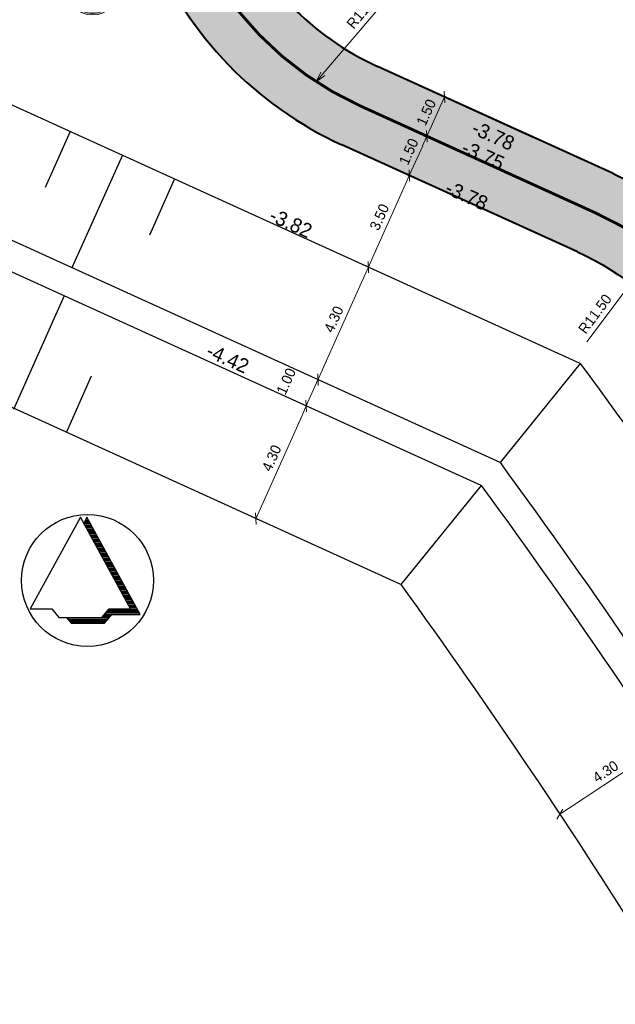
# Model space of a CAD drawing. Header units: metres. Extents: x 148316 to 148653, y 486436 to 486744.
# Tile 9 of 110: x 148439 to 148460, y 486497 to 486532. Entities that reach past the tile are written whole.
import ezdxf

# ---------------------------------------------------------------- set-up
doc = ezdxf.new("R2010")
doc.units = ezdxf.units.M
doc.header["$MEASUREMENT"] = 0
doc.linetypes.add('0.30-2.70 (0.10)', pattern=[3, 0.3, -2.7])
doc.linetypes.add('assen', pattern=[2.5, 2, -0.5])
doc.layers.get('Defpoints').update_dxf_attribs({"color": 253, "lineweight": 13})
for name, color, linetype, lineweight in [('BWR-alg-assenplan', 92, 'assen', 30), ('BWR-nieuw-belijning-030-270 streep dik 100', 51, '0.30-2.70 (0.10)', 0), ('N-WE-VW-VERKEERSTEKEN_BORD_G-S-100', 7, 'Continuous', 30), ('WVB-alg-noordpijl', 7, 'Continuous', 30), ('WVB-dim-terr-maatvoering 018', 7, 'Continuous', 13), ('WVB-pen-dik 025', 1, 'Continuous', 30), ('WVB-pen-dik 035', 1, 'Continuous', 40), ('WVB-raster-20%', 254, 'Continuous', 30), ('WVB-tekst-dik 025', 1, 'Continuous', 30)]:
    doc.layers.add(name, color=color, linetype=linetype, lineweight=lineweight)
doc.styles.add('1 200   0.18', font='WORKING.shx', dxfattribs={"height": 0.36})
doc.styles.add('1 200   0.25', font='WORKING.shx', dxfattribs={"height": 0.5})
doc.dimstyles.new('Note 1 200', dxfattribs={"dimtxt": 0.36, "dimasz": 0.36, "dimexe": 0.18, "dimexo": 0.0625, "dimgap": 0.18, "dimtad": 1, "dimzin": 0, "dimdsep": 46, "dimtxsty": '1 200   0.18', "dimblk": 'TerminatorOpen_0.5', "dimcen": 0, "dimclrd": 256, "dimclre": 256, "dimclrt": 1, "dimazin": 0, "dimtfac": 1, "dimtdec": 0, "dimtmove": 1, "dimatfit": 1, "dimldrblk": 'TerminatorOpen_0.5', "dimfxl": 0.18, "dimfxlon": 1, "dimfrac": 2, "dimtolj": 1, "dimtzin": 0, "dimlwd": -1, "dimlwe": -1, "dimarcsym": 0})
doc.dimstyles.new('TER 1 200', dxfattribs={"dimtxt": 0.36, "dimasz": 0.36, "dimexe": 0.18, "dimexo": 0.0625, "dimgap": 0.18, "dimtad": 1, "dimzin": 0, "dimdsep": 46, "dimtxsty": '1 200   0.18', "dimblk": 'TerminatorOpen_0.5', "dimcen": 0, "dimse1": 1, "dimse2": 1, "dimclrd": 256, "dimclre": 256, "dimclrt": 7, "dimazin": 0, "dimtfac": 1, "dimtdec": 0, "dimtmove": 1, "dimatfit": 1, "dimldrblk": 'TerminatorOpen_0.5', "dimfxl": 0.18, "dimfxlon": 1, "dimfrac": 2, "dimtolj": 1, "dimtzin": 0, "dimlwd": -1, "dimlwe": -1, "dimarcsym": 0})

# ---------------------------------------------------------------- blocks, each defined once
blk = doc.blocks.new('N-SVW-VERKEERSTEKEN_BORD_G11-SO_1')
at = {"linetype": 'Continuous', "true_color": 0x007dc8}
h = blk.add_hatch(color=152, dxfattribs=at)
edge = h.paths.add_edge_path()
edge.add_arc((0, 0), 33.5, 0, 360)
h.paths.add_polyline_path([(6.2, -6.2), (1.2, -6.2), (-11.4, 7.7), (-12.5, 4.5, -0.427471), (-7.8, -10.1, -0.4733), (-23.8, -13.2, -0.794265), (-14.5, 5.3), (-10.8, 16.1, -0.334348), (-7.2, 18.8), (-4, 18.8), (-4, 16.6), (-6.8, 16.6, 0.345861), (-8.5, 15.5), (-9.8, 12.2), (8.5, 12.2), (9.5, 14.4), (6.4, 14.4, -1), (6.4, 16.6), (14.5, 16.6), (14.5, 14.4), (11.9, 14.4), (10.2, 10.5), (13.1, 4.8, -0.318009), (25, 1.7, -0.476174), (21.9, -14.4, -0.529348)], flags=16)
for points in [[(33.6, 11.5), (35.5, 12.2, 0.577878), (-28.3, 24.6), (-26.8, 23.3, -0.577878)], [(-26.8, 23.3), (-28.3, 24.6, 0.180494), (-37.5, 0, 0.414214), (0, -37.5), (0, -35.5, -0.414214), (-35.5, 0, -0.180494)], [(-13.3, 2.4), (-16, -5.4, -1.053204), (-18.1, -4.7), (-15.3, 3.1, 0.479903), (-25.4, -5, 0.632638), (-11.7, -11.5, 0.542254)], [(1.5, -3.2), (-10.4, 10), (7.5, 10)], [(37.5, 0, 0.083022), (35.5, 12.2), (33.6, 11.5, -0.083022), (35.5, 0, -0.414214), (0, -35.5), (0, -37.5, 0.414214)], [(11.1, 3.9), (9, 8), (3.5, -3.9), (6.2, -3.9, -0.234167)], [(25.1, -6.3, 0.564261), (14.1, 2.8), (17.9, -4.6, -0.566151), (17, -6.2), (8.5, -6.2, 0.350134), (16, -13.4, 0.396488)], [(12.2, 1.8, 0.216058), (8.5, -3.9), (15.2, -3.9)]]:
    blk.add_hatch(color=152, dxfattribs=at).paths.add_polyline_path(points)
at = {"linetype": 'Continuous'}
for points in [[(-26.8, 23.3), (-25.3, 21.9, -0.577878), (31.7, 10.9), (33.6, 11.5, 0.577878)], [(33.6, 11.5), (31.7, 10.9, -0.083022), (33.5, 0, -0.414214), (0, -33.5), (0, -35.5, 0.414214), (35.5, 0, 0.083022)]]:
    blk.add_hatch(color=7, dxfattribs=at).paths.add_polyline_path(points)
at = {"linetype": 'Continuous', "extrusion": (0, 0, -1)}
blk.add_hatch(color=7, dxfattribs=at).paths.add_polyline_path([(33.5, 0, 0.180494), (25.3, 21.9), (26.8, 23.3, -0.180494), (35.5, 0, -0.414214), (0, -35.5), (0, -33.5, 0.414214)])
h = blk.add_hatch(color=7, dxfattribs=at)
h.paths.add_polyline_path([(-13.1, 4.8), (-10.2, 10.5), (-11.9, 14.4), (-14.5, 14.4), (-14.5, 16.6), (-6.4, 16.6, -1), (-6.4, 14.4), (-9.5, 14.4), (-8.5, 12.2), (9.8, 12.2), (8.5, 15.5, 0.345861), (6.8, 16.6), (4, 16.6), (4, 18.8), (7.2, 18.8, -0.334348), (10.8, 16.1), (14.5, 5.3, -0.794265), (23.8, -13.2, -0.4733), (7.8, -10.1, -0.427471), (12.5, 4.5), (11.4, 7.7), (-1.2, -6.2), (-6.2, -6.2, -0.529348), (-21.9, -14.4, -0.476174), (-25, 1.7, -0.318009)])
h.paths.add_polyline_path([(-1.5, -3.2), (-7.5, 10), (10.4, 10)], flags=16)
h.paths.add_polyline_path([(13.3, 2.4, 0.542254), (11.7, -11.5, 0.632638), (25.4, -5, 0.479903), (15.3, 3.1), (18.1, -4.7, -1.053204), (16, -5.4)], flags=16)
h.paths.add_polyline_path([(-6.2, -3.9), (-3.5, -3.9), (-9, 8), (-11.1, 3.9, -0.234167)], flags=16)
h.paths.add_polyline_path([(-12.2, 1.8), (-15.2, -3.9), (-8.5, -3.9, 0.216058)], flags=16)
h.paths.add_polyline_path([(-8.5, -6.2), (-17, -6.2, -0.566151), (-17.9, -4.6), (-14.1, 2.8, 0.564261), (-25.1, -6.3, 0.396488), (-16, -13.4, 0.350134)], flags=16)
at = {"color": 152, "lineweight": 0, "true_color": 0x007dc8}
blk.add_circle((0, 0), 37.5, dxfattribs=at)
at = {"color": 7, "lineweight": 0}
for radius in [35.5, 33.5]:
    blk.add_circle((0, 0), radius, dxfattribs=at)
blk.add_3dface([(7.5, 10), (-10.4, 10), (1.5, -3.2)], dxfattribs=at)
blk = doc.blocks.new('TerminatorOpen_0.5')
at = {"color": 0, "linetype": 'ByBlock', "lineweight": -2}
for q in [(-1, 0.25), (-1, 0), (-1, -0.25)]:
    blk.add_line((0, 0), q, dxfattribs=at)
blk = doc.blocks.new('*D77')
at = {"layer": 'Defpoints', "color": 0, "lineweight": 40, "transparency": 16777216}
for p in [(148454.413, 486556.089), (148411.613, 486530.24)]:
    blk.add_point(p, dxfattribs=at)
at = {"layer": 'WVB-dim-terr-maatvoering 018', "transparency": 16777216}
blk.add_line((148451.901, 486554.572), (148454.105, 486555.903), dxfattribs=at)
at = {"layer": 'WVB-dim-terr-maatvoering 018', "transparency": 16777216, "xscale": 0.36, "yscale": 0.36, "zscale": 0.36, "rotation": 31.12999339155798}
blk.add_blockref('TerminatorOpen_0.5', (148454.413, 486556.089), dxfattribs=at)
at = {"layer": 'WVB-dim-terr-maatvoering 018', "color": 7, "transparency": 16777216, "insert": (148452.662, 486555.452), "char_height": 0.36, "attachment_point": 5, "rotation": 31.13, "style": '1 200   0.18'}
blk.add_mtext('\\A1;\\C7;R50.00', dxfattribs=at)
blk = doc.blocks.new('*D80')
at = {"layer": 'Defpoints', "color": 0, "lineweight": 40, "transparency": 16777216}
for p in [(148456.674, 486538.243), (148449.215, 486529.489)]:
    blk.add_point(p, dxfattribs=at)
at = {"layer": 'WVB-dim-terr-maatvoering 018', "transparency": 16777216}
blk.add_line((148451.777, 486532.495), (148449.449, 486529.763), dxfattribs=at)
at = {"layer": 'WVB-dim-terr-maatvoering 018', "transparency": 16777216, "xscale": 0.36, "yscale": 0.36, "zscale": 0.36, "rotation": 229.5679309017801}
blk.add_blockref('TerminatorOpen_0.5', (148449.215, 486529.489), dxfattribs=at)
at = {"layer": 'WVB-dim-terr-maatvoering 018', "color": 7, "transparency": 16777216, "insert": (148450.886, 486532.005), "char_height": 0.36, "attachment_point": 5, "rotation": 49.5679, "style": '1 200   0.18'}
blk.add_mtext('\\A1;\\C7;R11.50', dxfattribs=at)
blk = doc.blocks.new('_Oblique_0.5')
at = {"color": 0, "linetype": 'ByBlock', "lineweight": -2}
for p, q in [((0, 0), (-1, 0)), ((0.5, 0.25), (-0.5, -0.25))]:
    blk.add_line(p, q, dxfattribs=at)
blk = doc.blocks.new('*D94')
at = {"layer": 'Defpoints', "color": 0, "lineweight": 40, "transparency": 16777216}
for p in [(148461.703, 486505.719), (148457.712, 486503.957), (148458.061, 486503.43)]:
    blk.add_point(p, dxfattribs=at)
at = {"layer": 'WVB-dim-terr-maatvoering 018', "transparency": 16777216}
for p, q in [((148461.395, 486506.183), (148461.196, 486506.483)), ((148460.995, 486506.134), (148458.012, 486504.156)), ((148457.811, 486503.807), (148457.612, 486504.107))]:
    blk.add_line(p, q, dxfattribs=at)
at = {"layer": 'WVB-dim-terr-maatvoering 018', "transparency": 16777216, "xscale": 0.36, "yscale": 0.36, "zscale": 0.36}
for p, rotation in [((148461.295, 486506.333), 33.54311262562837), ((148457.712, 486503.957), 213.5431126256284)]:
    blk.add_blockref('_Oblique_0.5', p, dxfattribs=dict(at, rotation=rotation))
at = {"layer": 'WVB-dim-terr-maatvoering 018', "color": 7, "transparency": 16777216, "insert": (148459.305, 486505.445), "char_height": 0.36, "attachment_point": 5, "rotation": 33.5431, "style": '1 200   0.18'}
blk.add_mtext('\\A1;\\C7;4.30', dxfattribs=at)
blk = doc.blocks.new('*D98')
at = {"layer": 'Defpoints', "color": 0, "lineweight": 40, "transparency": 16777216}
for p in [(148461.081, 486523.658), (148454.191, 486514.451)]:
    blk.add_point(p, dxfattribs=at)
at = {"layer": 'WVB-dim-terr-maatvoering 018', "transparency": 16777216}
blk.add_line((148458.656, 486520.418), (148460.865, 486523.37), dxfattribs=at)
at = {"layer": 'WVB-dim-terr-maatvoering 018', "transparency": 16777216, "xscale": 0.36, "yscale": 0.36, "zscale": 0.36, "rotation": 53.19483311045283}
blk.add_blockref('TerminatorOpen_0.5', (148461.081, 486523.658), dxfattribs=at)
at = {"layer": 'WVB-dim-terr-maatvoering 018', "color": 7, "transparency": 16777216, "insert": (148458.938, 486521.396), "char_height": 0.36, "attachment_point": 5, "rotation": 53.1948, "style": '1 200   0.18'}
blk.add_mtext('\\A1;\\C7;R11.50', dxfattribs=at)
blk = doc.blocks.new('*D109')
at = {"layer": 'Defpoints', "color": 0, "lineweight": 40, "transparency": 16777216}
for p in [(148457.964, 486535.559), (148449.912, 486526.661)]:
    blk.add_point(p, dxfattribs=at)
at = {"layer": 'WVB-dim-terr-maatvoering 018', "transparency": 16777216}
blk.add_line((148455.899, 486533.277), (148457.722, 486535.292), dxfattribs=at)
at = {"layer": 'WVB-dim-terr-maatvoering 018', "transparency": 16777216, "xscale": 0.36, "yscale": 0.36, "zscale": 0.36, "rotation": 47.85766795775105}
blk.add_blockref('TerminatorOpen_0.5', (148457.964, 486535.559), dxfattribs=at)
at = {"layer": 'WVB-dim-terr-maatvoering 018', "color": 7, "transparency": 16777216, "insert": (148456.322, 486534.281), "char_height": 0.36, "attachment_point": 5, "rotation": 47.8577, "style": '1 200   0.18'}
blk.add_mtext('\\A1;\\C7;R12.00', dxfattribs=at)
blk = doc.blocks.new('*D124')
at = {"layer": 'Defpoints', "color": 0, "lineweight": 40, "transparency": 16777216}
for p in [(148454.15, 486528.75), (148453.076, 486527.588), (148453.404, 486527.441)]:
    blk.add_point(p, dxfattribs=at)
at = {"layer": 'WVB-dim-terr-maatvoering 018', "transparency": 16777216}
for p, q in [((148453.853, 486528.883), (148453.524, 486529.03)), ((148453.541, 486528.628), (148453.223, 486527.917)), ((148453.24, 486527.515), (148452.912, 486527.662))]:
    blk.add_line(p, q, dxfattribs=at)
at = {"layer": 'WVB-dim-terr-maatvoering 018', "transparency": 16777216, "xscale": 0.36, "yscale": 0.36, "zscale": 0.36}
for p, rotation in [((148453.688, 486528.956), 65.89199318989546), ((148453.076, 486527.588), 245.8919931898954)]:
    blk.add_blockref('_Oblique_0.5', p, dxfattribs=dict(at, rotation=rotation))
at = {"layer": 'WVB-dim-terr-maatvoering 018', "color": 7, "transparency": 16777216, "insert": (148453.054, 486528.419), "char_height": 0.36, "attachment_point": 5, "rotation": 65.892, "style": '1 200   0.18'}
blk.add_mtext('\\A1;\\C7;1.50', dxfattribs=at)
blk = doc.blocks.new('*D119')
at = {"layer": 'Defpoints', "color": 0, "lineweight": 40, "transparency": 16777216}
for p in [(148453.404, 486527.441), (148452.464, 486526.222), (148452.464, 486526.222)]:
    blk.add_point(p, dxfattribs=at)
at = {"layer": 'WVB-dim-terr-maatvoering 018', "transparency": 16777216}
for p, q in [((148453.24, 486527.515), (148452.912, 486527.662)), ((148452.929, 486527.259), (148452.612, 486526.55)), ((148452.464, 486526.222), (148452.629, 486526.148))]:
    blk.add_line(p, q, dxfattribs=at)
at = {"layer": 'WVB-dim-terr-maatvoering 018', "transparency": 16777216, "xscale": 0.36, "yscale": 0.36, "zscale": 0.36}
for p, rotation in [((148453.076, 486527.588), 65.89199318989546), ((148452.464, 486526.222), 245.8919931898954)]:
    blk.add_blockref('_Oblique_0.5', p, dxfattribs=dict(at, rotation=rotation))
at = {"layer": 'WVB-dim-terr-maatvoering 018', "color": 7, "transparency": 16777216, "insert": (148452.442, 486527.052), "char_height": 0.36, "attachment_point": 5, "rotation": 65.892, "style": '1 200   0.18'}
blk.add_mtext('\\A1;\\C7;1.50', dxfattribs=at)
blk = doc.blocks.new('*D120')
at = {"layer": 'Defpoints', "color": 0, "lineweight": 40, "transparency": 16777216}
for p in [(148442.43, 486526.876), (148452.464, 486526.222), (148451.035, 486523.026)]:
    blk.add_point(p, dxfattribs=at)
at = {"layer": 'WVB-dim-terr-maatvoering 018', "transparency": 16777216}
for p, q in [((148452.464, 486526.222), (148452.629, 486526.148)), ((148452.317, 486525.893), (148451.182, 486523.355)), ((148450.87, 486523.1), (148451.199, 486522.952))]:
    blk.add_line(p, q, dxfattribs=at)
at = {"layer": 'WVB-dim-terr-maatvoering 018', "transparency": 16777216, "xscale": 0.36, "yscale": 0.36, "zscale": 0.36}
for p, rotation in [((148452.464, 486526.222), 65.89199318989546), ((148451.035, 486523.026), 245.8919931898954)]:
    blk.add_blockref('_Oblique_0.5', p, dxfattribs=dict(at, rotation=rotation))
at = {"layer": 'WVB-dim-terr-maatvoering 018', "color": 7, "transparency": 16777216, "insert": (148451.421, 486524.771), "char_height": 0.36, "attachment_point": 5, "rotation": 65.892, "style": '1 200   0.18'}
blk.add_mtext('\\A1;\\C7;3.50', dxfattribs=at)
blk = doc.blocks.new('*D121')
at = {"layer": 'Defpoints', "color": 0, "lineweight": 40, "transparency": 16777216}
for p in [(148442.43, 486526.876), (148440.674, 486522.951), (148449.278, 486519.101)]:
    blk.add_point(p, dxfattribs=at)
at = {"layer": 'WVB-dim-terr-maatvoering 018', "transparency": 16777216}
for p, q in [((148450.87, 486523.1), (148451.199, 486522.952)), ((148450.887, 486522.697), (148449.425, 486519.43)), ((148449.114, 486519.175), (148449.442, 486519.028))]:
    blk.add_line(p, q, dxfattribs=at)
at = {"layer": 'WVB-dim-terr-maatvoering 018', "transparency": 16777216, "xscale": 0.36, "yscale": 0.36, "zscale": 0.36}
for p, rotation in [((148451.035, 486523.026), 65.89199318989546), ((148449.278, 486519.101), 245.8919931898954)]:
    blk.add_blockref('_Oblique_0.5', p, dxfattribs=dict(at, rotation=rotation))
at = {"layer": 'WVB-dim-terr-maatvoering 018', "color": 7, "transparency": 16777216, "insert": (148449.828, 486521.211), "char_height": 0.36, "attachment_point": 5, "rotation": 65.892, "style": '1 200   0.18'}
blk.add_mtext('\\A1;\\C7;4.30', dxfattribs=at)
blk = doc.blocks.new('*D122')
at = {"layer": 'Defpoints', "color": 0, "lineweight": 40, "transparency": 16777216}
for p in [(148440.674, 486522.951), (148448.869, 486518.187), (148449.124, 486518.072)]:
    blk.add_point(p, dxfattribs=at)
at = {"layer": 'WVB-dim-terr-maatvoering 018', "transparency": 16777216}
for p, q in [((148449.425, 486519.43), (148449.572, 486519.758)), ((148449.278, 486519.101), (148448.869, 486518.187)), ((148449.114, 486519.175), (148449.442, 486519.028)), ((148449.033, 486518.113), (148448.705, 486518.26)), ((148448.722, 486517.858), (148448.575, 486517.529))]:
    blk.add_line(p, q, dxfattribs=at)
at = {"layer": 'WVB-dim-terr-maatvoering 018', "transparency": 16777216, "xscale": 0.36, "yscale": 0.36, "zscale": 0.36}
for p, rotation in [((148449.278, 486519.101), 245.8919931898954), ((148448.869, 486518.187), 65.89199318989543)]:
    blk.add_blockref('_Oblique_0.5', p, dxfattribs=dict(at, rotation=rotation))
at = {"layer": 'WVB-dim-terr-maatvoering 018', "color": 7, "transparency": 16777216, "insert": (148448.17, 486519.048), "char_height": 0.36, "attachment_point": 5, "rotation": 65.892, "style": '1 200   0.18'}
blk.add_mtext('\\A1;\\C7;1.00', dxfattribs=at)
blk = doc.blocks.new('*D123')
at = {"layer": 'Defpoints', "color": 0, "lineweight": 40, "transparency": 16777216}
for p in [(148449.124, 486518.072), (148447.112, 486514.26), (148447.621, 486514.033)]:
    blk.add_point(p, dxfattribs=at)
at = {"layer": 'WVB-dim-terr-maatvoering 018', "transparency": 16777216}
for p, q in [((148449.033, 486518.113), (148448.705, 486518.26)), ((148448.722, 486517.858), (148447.259, 486514.589)), ((148447.276, 486514.187), (148446.948, 486514.334))]:
    blk.add_line(p, q, dxfattribs=at)
at = {"layer": 'WVB-dim-terr-maatvoering 018', "transparency": 16777216, "xscale": 0.36, "yscale": 0.36, "zscale": 0.36}
for p, rotation in [((148448.869, 486518.187), 65.89199318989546), ((148447.112, 486514.26), 245.8919931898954)]:
    blk.add_blockref('_Oblique_0.5', p, dxfattribs=dict(at, rotation=rotation))
at = {"layer": 'WVB-dim-terr-maatvoering 018', "color": 7, "transparency": 16777216, "insert": (148447.662, 486516.37), "char_height": 0.36, "attachment_point": 5, "rotation": 65.892, "style": '1 200   0.18'}
blk.add_mtext('\\A1;\\C7;4.30', dxfattribs=at)
blk = doc.blocks.new('NPIJL')
at = {"layer": 'WVB-alg-noordpijl'}
for p, q in [((-0.001225, 0.011045), (-0.00998, -0.00495)), ((0.007525, -0.00495), (-0.001225, 0.011045)), ((-0.00009, 0.01105), (-0.00066, 0.01001)), ((-0.00042, 0.010455), (0.00024, 0.010455)), ((-0.000275, 0.01071), (0.000095, 0.01071)), ((0.00921, -0.00595), (-0.00009, 0.01105)), ((-0.000635, 0.00996), (0.00051, 0.00996)), ((-0.00055, 0.01021), (0.000365, 0.01021)), ((-0.000495, 0.00971), (0.000645, 0.00971)), ((-0.00036, 0.00946), (0.00078, 0.00946)), ((-0.00022, 0.00921), (0.000915, 0.009205)), ((-0.000085, 0.00896), (0.001055, 0.00896)), ((0.00005, 0.00871), (0.00119, 0.00871)), ((0.00019, 0.008465), (0.001325, 0.00846)), ((0.000325, 0.00821), (0.001465, 0.008215)), ((0.00046, 0.00796), (0.0016, 0.00796)), ((0.0006, 0.00771), (0.001735, 0.00771)), ((0.000735, 0.00746), (0.001875, 0.00746)), ((0.00087, 0.00721), (0.00201, 0.00721)), ((0.00101, 0.00696), (0.002145, 0.00696)), ((0.001145, 0.00671), (0.002285, 0.00671)), ((0.00128, 0.00646), (0.00242, 0.00646)), ((0.00142, 0.00621), (0.00256, 0.00621)), ((0.001555, 0.00596), (0.0027, 0.00596)), ((0.001695, 0.00571), (0.00283, 0.00571)), ((0.00183, 0.005455), (0.00297, 0.00546)), ((0.00197, 0.00521), (0.00311, 0.00521)), ((0.002105, 0.00496), (0.00324, 0.004965)), ((0.002245, 0.00471), (0.003385, 0.00471)), ((0.00238, 0.004455), (0.003515, 0.004465)), ((0.002515, 0.00421), (0.00365, 0.00421)), ((0.002655, 0.00396), (0.003795, 0.00396)), ((0.00279, 0.00371), (0.003925, 0.00371)), ((0.00293, 0.003465), (0.00406, 0.00346)), ((0.00306, 0.00321), (0.0042, 0.00321)), ((0.0032, 0.00296), (0.004335, 0.00296)), ((0.003335, 0.00271), (0.00447, 0.00271)), ((0.00347, 0.00246), (0.00461, 0.00246)), ((0.00361, 0.00221), (0.00475, 0.00221)), ((0.003745, 0.00196), (0.004885, 0.00196)), ((0.00388, 0.001705), (0.00502, 0.00171)), ((0.00402, 0.00146), (0.00516, 0.00146)), ((0.004155, 0.00121), (0.005295, 0.00121)), ((0.004295, 0.00096), (0.00543, 0.00096)), ((0.00443, 0.00071), (0.00557, 0.00071)), ((0.004565, 0.00046), (0.005705, 0.00046)), ((0.0047, 0.00021), (0.00584, 0.00021)), ((0.00484, -0.00004), (0.00598, -0.00004)), ((0.004975, -0.00029), (0.00612, -0.00029)), ((0.00511, -0.00054), (0.00625, -0.000535)), ((0.005255, -0.00079), (0.006385, -0.00079)), ((0.005385, -0.00104), (0.00653, -0.00104)), ((0.00553, -0.00129), (0.00666, -0.00129)), ((0.00566, -0.00154), (0.006795, -0.00154)), ((0.005795, -0.00179), (0.006935, -0.00179)), ((0.005935, -0.00204), (0.00707, -0.00204)), ((0.00607, -0.00229), (0.007205, -0.00229)), ((0.006205, -0.00254), (0.007345, -0.00254)), ((0.006345, -0.00279), (0.007475, -0.002785)), ((0.00648, -0.003035), (0.00762, -0.00304)), ((0.006615, -0.00329), (0.007755, -0.00329)), ((-0.00998, -0.00495), (-0.00623, -0.00495)), ((-0.00623, -0.00495), (-0.004975, -0.006455)), ((0.002525, -0.006455), (0.003775, -0.00495)), ((0.0037, -0.00504), (0.00871, -0.00504)), ((0.003775, -0.00495), (0.007525, -0.00495)), ((0.006755, -0.00354), (0.00789, -0.00354)), ((0.00689, -0.003785), (0.00803, -0.00379)), ((0.00703, -0.00404), (0.008165, -0.004035)), ((0.007165, -0.00429), (0.0083, -0.00429)), ((0.007295, -0.00454), (0.00844, -0.004535)), ((0.007435, -0.00479), (0.008575, -0.004785)), ((-0.004975, -0.006455), (0.002525, -0.006455)), ((-0.003675, -0.00645), (-0.002845, -0.00745)), ((-0.0036, -0.00654), (0.00375, -0.00654)), ((-0.00339, -0.00679), (0.00354, -0.00679)), ((0.00266, -0.00629), (0.003955, -0.00629)), ((0.002865, -0.00604), (0.004165, -0.006035)), ((0.002985, -0.00745), (0.00424, -0.00595)), ((0.003075, -0.00579), (0.00912, -0.00579)), ((0.003285, -0.00554), (0.008985, -0.00554)), ((0.003485, -0.00529), (0.00885, -0.00529)), ((0.00424, -0.00595), (0.00921, -0.00595)), ((-0.00318, -0.00704), (0.003325, -0.00704)), ((-0.002975, -0.00729), (0.00313, -0.00729)), ((-0.002845, -0.00745), (0.002985, -0.00745))]:
    blk.add_line(p, q, dxfattribs=at)
blk.add_circle((0, 0), 0.0115, dxfattribs=at)

msp = doc.modelspace()

# ---------------------------------------------------------------- hatches: boundary and pattern name
at = {"layer": 'WVB-raster-20%', "linetype": 'Continuous'}
msp.add_hatch(color=256, dxfattribs=at).paths.add_polyline_path([(148483.143, 486492.654, 0.03563), (148464.689, 486522.118, 0.129036), (148459.572, 486526.285), (148451.355, 486530.021, -0.189386), (148446.265, 486535.272), (148445.245, 486537.716), (148442.501, 486536.571, -0.000453), (148442.477, 486536.561), (148443.497, 486534.117, 0.189386), (148450.113, 486527.29), (148458.33, 486523.554, -0.129036), (148462.267, 486520.348, -0.03563), (148480.494, 486491.246), (148480.729, 486490.805), (148483.194, 486492.559)])

# ---------------------------------------------------------------- linework, layer by layer
at = {"layer": 'BWR-alg-assenplan'}
msp.add_line((148458.951, 486524.919), (148450.734, 486528.655), dxfattribs=at)
msp.add_arc((148455.494, 486539.124), 11.5, 202.6551, 245.5512, dxfattribs=at)
at = {"layer": 'BWR-alg-assenplan', "extrusion": (0, 0, -1)}
msp.add_arc((-148454.191, 486514.451), 11.5, 114.4488, 143.8591, dxfattribs=at)
at = {"layer": 'BWR-nieuw-belijning-030-270 streep dik 100', "color": 7, "linetype": '0.30-2.70 (0.10)', "flags": 128}
msp.add_lwpolyline([(148481.961, 486491.682, 0.1, 0.1, 0), (148481.819, 486491.95, 0.1, 0.1, 0.03563), (148463.478, 486521.233, 0.1, 0.1, 0.129036), (148458.951, 486524.919, 0.1, 0.1, 0), (148450.734, 486528.655, 0.1, 0.1, -0.189386), (148444.881, 486534.694, 0, 0, 0)], format="xyseb", dxfattribs=at)
at = {"layer": 'WVB-pen-dik 025', "lineweight": 30}
for p, q in [((148458.423, 486519.667), (148420.168, 486537.06)), ((148455.626, 486516.215), (148419.172, 486532.789)), ((148454.974, 486515.413), (148419.313, 486531.626)), ((148440.634, 486527.753), (148439.76, 486525.799)), ((148442.456, 486526.928), (148440.7, 486523.003)), ((148444.276, 486526.099), (148443.398, 486524.137)), ((148452.165, 486511.967), (148422.02, 486525.672)), ((148438.677, 486518.079), (148440.426, 486522.018)), ((148458.423, 486519.667), (148455.626, 486516.215)), ((148440.505, 486517.268), (148441.379, 486519.237)), ((148454.974, 486515.413), (148452.165, 486511.967))]:
    msp.add_line(p, q, dxfattribs=at)
at = {"layer": 'WVB-pen-dik 025', "lineweight": 30, "extrusion": (0, 0, -1)}
for radius, start in [(237.75, 143.4453), (233.45, 143.71704), (232.45, 143.78133), (228.15, 144.06273)]:
    msp.add_arc((-148267.441, 486378.065), radius, start, 152.02129, dxfattribs=at)
at = {"layer": 'WVB-pen-dik 035', "ltscale": 0.1}
for p, q in [((148456.775, 486527.556), (148451.355, 486530.021)), ((148459.572, 486526.285), (148451.355, 486530.021)), ((148458.33, 486523.554), (148450.113, 486527.29))]:
    msp.add_line(p, q, dxfattribs=at)
for radius in [10, 13]:
    msp.add_arc((148455.494, 486539.124), radius, 202.6551, 245.5512, dxfattribs=at)
at = {"layer": 'WVB-pen-dik 035', "ltscale": 0.1, "extrusion": (0, 0, -1)}
for radius in [13, 10]:
    msp.add_arc((-148454.191, 486514.451), radius, 114.4488, 143.8591, dxfattribs=at)
at = {"layer": 'WVB-raster-20%', "linetype": 'Continuous', "flags": 128}
msp.add_lwpolyline([(148483.143, 486492.654, 0.03563), (148464.689, 486522.118, 0.129036), (148459.572, 486526.285), (148451.355, 486530.021, -0.189386), (148446.265, 486535.272), (148445.245, 486537.716), (148442.501, 486536.571, -0.000453), (148442.477, 486536.561), (148443.497, 486534.117, 0.189386), (148450.113, 486527.29), (148458.33, 486523.554, -0.129036), (148462.267, 486520.348, -0.03563), (148480.494, 486491.246), (148480.729, 486490.805), (148483.194, 486492.559)], format="xyb", close=True, dxfattribs=at)

# ---------------------------------------------------------------- block references
at = {"layer": 'N-WE-VW-VERKEERSTEKEN_BORD_G-S-100', "xscale": 0.02499999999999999, "yscale": 0.02499999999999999, "zscale": 0.02499999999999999, "rotation": 202.5752563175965}
msp.add_blockref('N-SVW-VERKEERSTEKEN_BORD_G11-SO_1', (148441.424, 486532.755), dxfattribs=at)
at = {"layer": 'WVB-alg-noordpijl', "xscale": 200, "yscale": 200, "zscale": 200}
msp.add_blockref('NPIJL', (148441.24, 486512.107), dxfattribs=at)

# ---------------------------------------------------------------- texts
at = {"layer": 'WVB-tekst-dik 025', "linetype": 'Continuous', "char_height": 0.5, "attachment_point": 7, "line_spacing_factor": 0.6, "style": '1 200   0.25'}
for s, insert, rotation in [('-3.78', (148454.589, 486527.693), 335.6877), ('-3.75', (148454.238, 486527.005), 335.6877), ('-3.78', (148453.664, 486525.604), 335.6877), ('-3.82', (148447.534, 486524.647), 335.518), ('-4.42', (148445.336, 486519.937), 335.518)]:
    msp.add_mtext(s, dxfattribs=dict(at, insert=insert, rotation=rotation))

# ---------------------------------------------------------------- dimensions: what is measured, and where the dimension line sits
at = {"layer": 'WVB-dim-terr-maatvoering 018'}
for center, mpoint, dimstyle, override, picture, middle in [((148411.613, 486530.24), (148454.413, 486556.089), 'TER 1 200', {"dimtdec": 2, "dimtmove": 1}, '*D77', (148452.848, 486555.144)), ((148456.674, 486538.243), (148449.215, 486529.489), 'TER 1 200', {"dimtdec": 2, "dimtmove": 1}, '*D80', (148451.16, 486531.771)), ((148449.912, 486526.661), (148457.964, 486535.559), 'TER 1 200', {"dimtdec": 2, "dimtmove": 1}, '*D109', (148456.589, 486534.039)), ((148454.191, 486514.451), (148461.081, 486523.658), 'Note 1 200', {"dimse1": 1, "dimse2": 1, "dimclrt": 7, "dimtdec": 2, "dimtmove": 1, "dimatfit": 3, "dimfrac": 0}, '*D98', (148459.226, 486521.18))]:
    dim = msp.add_radius_dim(center=center, mpoint=mpoint, text='\\C7;<>', dimstyle=dimstyle, override=override, dxfattribs=at)
    dim.commit()
    dim.dimension.update_dxf_attribs({"geometry": picture, "text_midpoint": middle, "dimtype": 164})
for base, p1, p2, angle, picture, middle in [((148453.076, 486527.588), (148454.15, 486528.75), (148453.404, 486527.441), 245.892, '*D124', (148453.054, 486528.419)), ((148452.464, 486526.222), (148453.404, 486527.441), (148452.464, 486526.222), 245.892, '*D119', (148452.442, 486527.052)), ((148449.278, 486519.101), (148442.43, 486526.876), (148440.674, 486522.951), 245.892, '*D121', (148449.828, 486521.211)), ((148451.035, 486523.026), (148452.464, 486526.222), (148442.43, 486526.876), 245.892, '*D120', (148451.421, 486524.771)), ((148448.869, 486518.187), (148440.674, 486522.951), (148449.124, 486518.072), 245.892, '*D122', (148448.17, 486519.048)), ((148447.112, 486514.26), (148449.124, 486518.072), (148447.621, 486514.033), 245.892, '*D123', (148447.662, 486516.37)), ((148457.712, 486503.957), (148461.703, 486505.719), (148458.061, 486503.43), 213.5431, '*D94', (148459.305, 486505.445))]:
    dim = msp.add_linear_dim(base=base, p1=p1, p2=p2, angle=angle, text='\\C7;<>', dimstyle='TER 1 200', override={"dimblk": '_Oblique_0.5', "dimse1": 0, "dimse2": 0, "dimtdec": 2, "dimtmove": 2}, dxfattribs=at)
    dim.commit()
    dim.dimension.update_dxf_attribs({"geometry": picture, "text_midpoint": middle})

doc.saveas('drawing.dxf')
